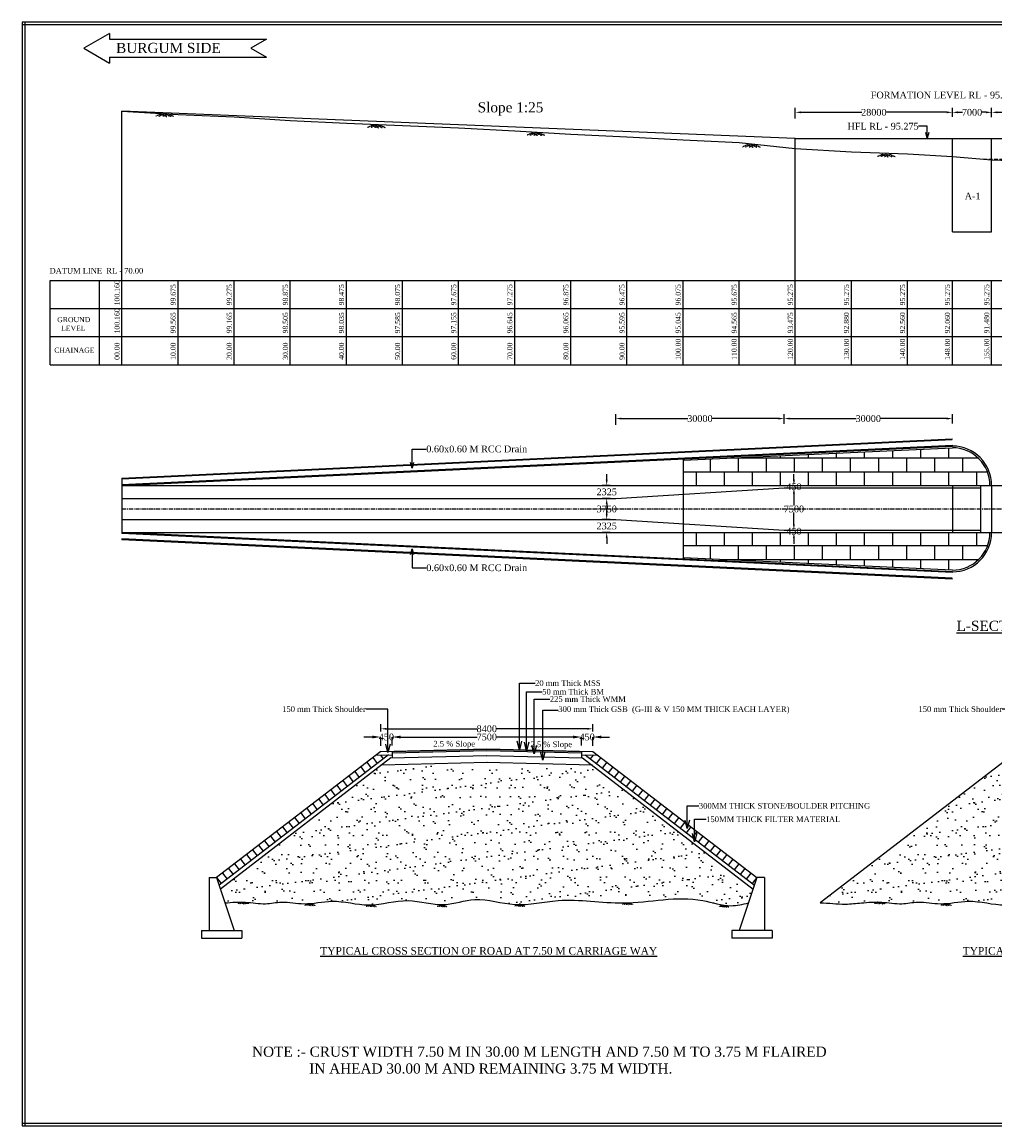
# Model space of a CAD drawing. Header units: millimetres. Extents: x -19456184 to 5145118, y -104267 to 1107957.
# Tile 1 of 3: x 4809829 to 4983220, y 911282 to 1107957. Entities that reach past the tile are written whole.
import ezdxf

# ---------------------------------------------------------------- set-up
doc = ezdxf.new("R2010")
doc.units = ezdxf.units.MM
doc.header["$MEASUREMENT"] = 0
for name, pattern in [('CENTERX2', [4, 2.5, -0.5, 0.5, -0.5]), ('DASHED2', [9.525, 6.35, -3.175]), ('HIDDEN', [0.375, 0.25, -0.125])]:
    doc.linetypes.add(name, pattern=pattern)
doc.styles.get("Standard").update_dxf_attribs({"font": 'times.ttf'})
doc.styles.add('style1', font='txt.shx', dxfattribs={"height": 1})
doc.dimstyles.get("Standard").update_dxf_attribs({"dimtxt": 400, "dimasz": 215, "dimexe": 0.18, "dimexo": 0.0625, "dimgap": 0.09, "dimtad": 0, "dimtih": 1, "dimtoh": 1, "dimdec": 0, "dimzin": 4, "dimdsep": 46, "dimtxsty": 'Standard', "dimblk": 'OPEN90', "dimcen": 0, "dimadec": 0, "dimazin": 1, "dimtfac": 1, "dimtdec": 0, "dimtix": 1, "dimtofl": 0, "dimtmove": 0, "dimatfit": 3, "dimldrblk": 'OPEN30', "dimfxl": 0, "dimtolj": 1, "dimtzin": 0, "dimarcsym": 0})

# ---------------------------------------------------------------- blocks, each defined once
blk = doc.blocks.new('*D38')
at = {"color": 0, "linetype": 'Continuous', "lineweight": -2, "ltscale": 10000, "transparency": 16777216}
for p, q in [((4975636, 1091078), (4975636, 1092678)), ((4976636, 1091878), (4977428, 1091878)), ((4981636, 1091878), (4980843, 1091878)), ((4982636, 1091078), (4982636, 1092678))]:
    blk.add_line(p, q, dxfattribs=at)
at = {"color": 0, "linetype": 'Continuous', "ltscale": 10000, "transparency": 16777216}
for points in [[(4976636, 1092044), (4976636, 1091711), (4975636, 1091878)], [(4981636, 1092044), (4981636, 1091711), (4982636, 1091878)]]:
    blk.add_solid(points, dxfattribs=at)
at = {"layer": 'Defpoints', "color": 0, "linetype": 'Continuous', "ltscale": 10000, "transparency": 16777216}
for p in [(4982636, 1091878), (4975636, 1090078), (4982636, 1090078)]:
    blk.add_point(p, dxfattribs=at)
at = {"color": 0, "linetype": 'Continuous', "ltscale": 10000, "transparency": 16777216, "insert": (4979136, 1091878), "char_height": 500, "attachment_point": 5}
blk.add_mtext('\\A1;{\\H2.4x;7000}', dxfattribs=at)
blk = doc.blocks.new('*D39')
at = {"color": 0, "linetype": 'Continuous', "lineweight": -2, "ltscale": 10000, "transparency": 16777216}
for p, q in [((4947636, 1090752), (4947636, 1092678)), ((4948636, 1091878), (4959471, 1091878)), ((4974636, 1091878), (4963800, 1091878)), ((4975636, 1091078), (4975636, 1092678))]:
    blk.add_line(p, q, dxfattribs=at)
at = {"color": 0, "linetype": 'Continuous', "ltscale": 10000, "transparency": 16777216}
for points in [[(4948636, 1092044), (4948636, 1091711), (4947636, 1091878)], [(4974636, 1092044), (4974636, 1091711), (4975636, 1091878)]]:
    blk.add_solid(points, dxfattribs=at)
at = {"layer": 'Defpoints', "color": 0, "linetype": 'Continuous', "ltscale": 10000, "transparency": 16777216}
for p in [(4947636, 1091878), (4947636, 1089752), (4975636, 1090078)]:
    blk.add_point(p, dxfattribs=at)
at = {"color": 0, "linetype": 'Continuous', "ltscale": 10000, "transparency": 16777216, "insert": (4961636, 1091878), "char_height": 500, "attachment_point": 5}
blk.add_mtext('\\A1;{\\H2.4x;28000}', dxfattribs=at)
blk = doc.blocks.new('*D40')
at = {"color": 0, "linetype": 'Continuous', "lineweight": -2, "ltscale": 10000, "transparency": 16777216}
for p, q in [((4982636, 1091022), (4982636, 1092678)), ((4983636, 1091878), (4984633, 1091878)), ((5000293, 1091878), (4999295, 1091878)), ((5001293, 1091022), (5001293, 1092678))]:
    blk.add_line(p, q, dxfattribs=at)
at = {"color": 0, "linetype": 'Continuous', "ltscale": 10000, "transparency": 16777216}
for points in [[(4983636, 1092044), (4983636, 1091711), (4982636, 1091878)], [(5000293, 1092044), (5000293, 1091711), (5001293, 1091878)]]:
    blk.add_solid(points, dxfattribs=at)
at = {"layer": 'Defpoints', "color": 0, "linetype": 'Continuous', "ltscale": 10000, "transparency": 16777216}
for p in [(4982636, 1091878), (4982636, 1090022), (5001293, 1090022)]:
    blk.add_point(p, dxfattribs=at)
at = {"color": 0, "linetype": 'Continuous', "ltscale": 10000, "transparency": 16777216, "insert": (4991964, 1091878), "char_height": 500, "attachment_point": 5}
blk.add_mtext('\\A1;{\\H2.4x;BRIDGE PORTION}', dxfattribs=at)
blk = doc.blocks.new('*D43')
at = {"color": 0, "linetype": 'Continuous', "lineweight": -2, "ltscale": 10000, "transparency": 16777216}
for p, q in [((4945636, 1036424), (4945636, 1038112)), ((4946636, 1037312), (4958488, 1037312)), ((4974636, 1037312), (4962783, 1037312)), ((4975636, 1036455), (4975636, 1038112))]:
    blk.add_line(p, q, dxfattribs=at)
at = {"color": 0, "linetype": 'Continuous', "ltscale": 10000, "transparency": 16777216}
for points in [[(4946636, 1037478), (4946636, 1037145), (4945636, 1037312)], [(4974636, 1037478), (4974636, 1037145), (4975636, 1037312)]]:
    blk.add_solid(points, dxfattribs=at)
at = {"layer": 'Defpoints', "color": 0, "linetype": 'Continuous', "ltscale": 10000, "transparency": 16777216}
for p in [(4975636, 1037312), (4945636, 1035424), (4975636, 1035455)]:
    blk.add_point(p, dxfattribs=at)
at = {"color": 0, "linetype": 'Continuous', "ltscale": 10000, "transparency": 16777216, "insert": (4960636, 1037312), "char_height": 500, "attachment_point": 5}
blk.add_mtext('\\A1;{\\H2.4x;30000}', dxfattribs=at)
blk = doc.blocks.new('*D44')
at = {"color": 0, "linetype": 'Continuous', "lineweight": -2, "ltscale": 10000, "transparency": 16777216}
for p, q in [((4915636, 1036205), (4915636, 1038112)), ((4916636, 1037312), (4928488, 1037312)), ((4944636, 1037312), (4932783, 1037312)), ((4945636, 1036369), (4945636, 1038112))]:
    blk.add_line(p, q, dxfattribs=at)
at = {"color": 0, "linetype": 'Continuous', "ltscale": 10000, "transparency": 16777216}
for points in [[(4916636, 1037478), (4916636, 1037145), (4915636, 1037312)], [(4944636, 1037478), (4944636, 1037145), (4945636, 1037312)]]:
    blk.add_solid(points, dxfattribs=at)
at = {"layer": 'Defpoints', "color": 0, "linetype": 'Continuous', "ltscale": 10000, "transparency": 16777216}
for p in [(4915636, 1037312), (4915636, 1035205), (4945636, 1035369)]:
    blk.add_point(p, dxfattribs=at)
at = {"color": 0, "linetype": 'Continuous', "ltscale": 10000, "transparency": 16777216, "insert": (4930636, 1037312), "char_height": 500, "attachment_point": 5}
blk.add_mtext('\\A1;{\\H2.4x;30000}', dxfattribs=at)
blk = doc.blocks.new('*D48')
at = {"color": 0, "linetype": 'Continuous', "lineweight": -2, "ltscale": 10000, "transparency": 16777216}
for p, q in [((4946636, 1024957), (4948193, 1024957)), ((4947393, 1023957), (4947393, 1021820)), ((4947393, 1018457), (4947393, 1020595)), ((4946636, 1017457), (4948193, 1017457))]:
    blk.add_line(p, q, dxfattribs=at)
at = {"color": 0, "linetype": 'Continuous', "ltscale": 10000, "transparency": 16777216}
for points in [[(4947226, 1023957), (4947559, 1023957), (4947393, 1024957)], [(4947226, 1018457), (4947559, 1018457), (4947393, 1017457)]]:
    blk.add_solid(points, dxfattribs=at)
at = {"layer": 'Defpoints', "color": 0, "linetype": 'Continuous', "ltscale": 10000, "transparency": 16777216}
for p in [(4945636, 1024957), (4945636, 1017457), (4947393, 1017457)]:
    blk.add_point(p, dxfattribs=at)
at = {"color": 0, "linetype": 'Continuous', "ltscale": 10000, "transparency": 16777216, "insert": (4947393, 1021207), "char_height": 500, "attachment_point": 5}
blk.add_mtext('\\A1;{\\H2.4x;7500}', dxfattribs=at)
blk = doc.blocks.new('*D49')
at = {"color": 0, "linetype": 'Continuous', "lineweight": -2, "transparency": 16777216}
for p, q in [((4875778, 979067), (4875778, 980575)), ((4877278, 980575), (4890945, 980575)), ((4908028, 980575), (4894360, 980575)), ((4909528, 979067), (4909528, 980575))]:
    blk.add_line(p, q, dxfattribs=at)
at = {"color": 0, "linetype": 'Continuous', "transparency": 16777216}
for points in [[(4877278, 980825), (4877278, 980325), (4875778, 980575)], [(4908028, 980825), (4908028, 980325), (4909528, 980575)]]:
    blk.add_solid(points, dxfattribs=at)
at = {"layer": 'Defpoints', "color": 0, "linetype": 'Continuous', "transparency": 16777216}
for p in [(4909528, 980575), (4875778, 979067), (4909528, 979067)]:
    blk.add_point(p, dxfattribs=at)
at = {"color": 0, "linetype": 'Continuous', "transparency": 16777216, "insert": (4892653, 980575), "char_height": 500, "attachment_point": 5}
blk.add_mtext('\\A1;{\\H2.4x;7500}', dxfattribs=at)
blk = doc.blocks.new('*D50')
at = {"color": 0, "linetype": 'Continuous', "lineweight": -2, "transparency": 16777216}
for p, q in [((4872253, 980575), (4870753, 980575)), ((4873753, 979017), (4873753, 980575)), ((4875778, 979067), (4875778, 980575)), ((4877278, 980575), (4878778, 980575))]:
    blk.add_line(p, q, dxfattribs=at)
at = {"color": 0, "linetype": 'Continuous', "transparency": 16777216}
for points in [[(4872253, 980825), (4872253, 980325), (4873753, 980575)], [(4877278, 980825), (4877278, 980325), (4875778, 980575)]]:
    blk.add_solid(points, dxfattribs=at)
at = {"layer": 'Defpoints', "color": 0, "linetype": 'Continuous', "transparency": 16777216}
for p in [(4875778, 980575), (4873753, 979017), (4875778, 979067)]:
    blk.add_point(p, dxfattribs=at)
at = {"color": 0, "linetype": 'Continuous', "transparency": 16777216, "insert": (4874765, 980575), "char_height": 500, "attachment_point": 5}
blk.add_mtext('\\A1;{\\H2.4x;450}', dxfattribs=at)
blk = doc.blocks.new('*D51')
at = {"color": 0, "linetype": 'Continuous', "lineweight": -2, "transparency": 16777216}
for p, q in [((4908028, 980575), (4906528, 980575)), ((4909528, 979067), (4909528, 980575)), ((4911553, 979017), (4911553, 980575)), ((4913053, 980575), (4914553, 980575))]:
    blk.add_line(p, q, dxfattribs=at)
at = {"color": 0, "linetype": 'Continuous', "transparency": 16777216}
for points in [[(4908028, 980825), (4908028, 980325), (4909528, 980575)], [(4913053, 980825), (4913053, 980325), (4911553, 980575)]]:
    blk.add_solid(points, dxfattribs=at)
at = {"layer": 'Defpoints', "color": 0, "linetype": 'Continuous', "transparency": 16777216}
for p in [(4911553, 980575), (4909528, 979067), (4911553, 979017)]:
    blk.add_point(p, dxfattribs=at)
at = {"color": 0, "linetype": 'Continuous', "transparency": 16777216, "insert": (4910540, 980575), "char_height": 500, "attachment_point": 5}
blk.add_mtext('\\A1;{\\H2.4x;450}', dxfattribs=at)
blk = doc.blocks.new('*D52')
at = {"color": 0, "linetype": 'Continuous', "lineweight": -2, "ltscale": 10000, "transparency": 16777216}
for p, q in [((4873753, 981575), (4873753, 982838)), ((4874753, 982038), (4890966, 982038)), ((4910553, 982038), (4894339, 982038)), ((4911553, 981575), (4911553, 982838))]:
    blk.add_line(p, q, dxfattribs=at)
at = {"color": 0, "linetype": 'Continuous', "ltscale": 10000, "transparency": 16777216}
for points in [[(4874753, 982205), (4874753, 981871), (4873753, 982038)], [(4910553, 982205), (4910553, 981871), (4911553, 982038)]]:
    blk.add_solid(points, dxfattribs=at)
at = {"layer": 'Defpoints', "color": 0, "linetype": 'Continuous', "ltscale": 10000, "transparency": 16777216}
for p in [(4911553, 982038), (4873753, 980575), (4911553, 980575)]:
    blk.add_point(p, dxfattribs=at)
at = {"color": 0, "linetype": 'Continuous', "ltscale": 10000, "transparency": 16777216, "insert": (4892653, 982038), "char_height": 500, "attachment_point": 5}
blk.add_mtext('\\A1;{\\H2.4x;8400}', dxfattribs=at)
blk = doc.blocks.new('*D57')
at = {"color": 0, "linetype": 'Continuous', "lineweight": -2, "ltscale": 10000, "transparency": 16777216}
for p, q in [((4947393, 1026407), (4947393, 1027407)), ((4946636, 1025407), (4948193, 1025407)), ((4946636, 1024957), (4948193, 1024957)), ((4947393, 1023957), (4947393, 1022957))]:
    blk.add_line(p, q, dxfattribs=at)
at = {"color": 0, "linetype": 'Continuous', "ltscale": 10000, "transparency": 16777216}
for points in [[(4947226, 1026407), (4947559, 1026407), (4947393, 1025407)], [(4947226, 1023957), (4947559, 1023957), (4947393, 1024957)]]:
    blk.add_solid(points, dxfattribs=at)
at = {"layer": 'Defpoints', "color": 0, "linetype": 'Continuous', "ltscale": 10000, "transparency": 16777216}
for p in [(4945636, 1025407), (4945636, 1024957), (4947393, 1024957)]:
    blk.add_point(p, dxfattribs=at)
at = {"color": 0, "linetype": 'Continuous', "ltscale": 10000, "transparency": 16777216, "insert": (4947393, 1025182), "char_height": 500, "attachment_point": 5}
blk.add_mtext('\\A1;{\\H2.4x;450}', dxfattribs=at)
blk = doc.blocks.new('*D58')
at = {"color": 0, "linetype": 'Continuous', "lineweight": -2, "ltscale": 10000, "transparency": 16777216}
for p, q in [((4947393, 1018457), (4947393, 1019457)), ((4946636, 1017457), (4948193, 1017457)), ((4946636, 1017007), (4948193, 1017007)), ((4947393, 1016007), (4947393, 1015007))]:
    blk.add_line(p, q, dxfattribs=at)
at = {"color": 0, "linetype": 'Continuous', "ltscale": 10000, "transparency": 16777216}
for points in [[(4947226, 1018457), (4947559, 1018457), (4947393, 1017457)], [(4947226, 1016007), (4947559, 1016007), (4947393, 1017007)]]:
    blk.add_solid(points, dxfattribs=at)
at = {"layer": 'Defpoints', "color": 0, "linetype": 'Continuous', "ltscale": 10000, "transparency": 16777216}
for p in [(4945636, 1017457), (4945636, 1017007), (4947393, 1017007)]:
    blk.add_point(p, dxfattribs=at)
at = {"color": 0, "linetype": 'Continuous', "ltscale": 10000, "transparency": 16777216, "insert": (4947393, 1017232), "char_height": 500, "attachment_point": 5}
blk.add_mtext('\\A1;{\\H2.4x;450}', dxfattribs=at)
blk = doc.blocks.new('*D108')
at = {"color": 0, "linetype": 'Continuous', "lineweight": -2, "ltscale": 10000, "transparency": 16777216}
for p, q in [((4914027, 1026407), (4914027, 1027407)), ((4914636, 1025407), (4913227, 1025407)), ((4914636, 1023082), (4913227, 1023082)), ((4914027, 1022082), (4914027, 1021082))]:
    blk.add_line(p, q, dxfattribs=at)
at = {"color": 0, "linetype": 'Continuous', "ltscale": 10000, "transparency": 16777216}
for points in [[(4913860, 1026407), (4914194, 1026407), (4914027, 1025407)], [(4913860, 1022082), (4914194, 1022082), (4914027, 1023082)]]:
    blk.add_solid(points, dxfattribs=at)
at = {"layer": 'Defpoints', "color": 0, "linetype": 'Continuous', "ltscale": 10000, "transparency": 16777216}
for p in [(4915636, 1025407), (4914027, 1023082), (4915636, 1023082)]:
    blk.add_point(p, dxfattribs=at)
at = {"color": 0, "linetype": 'Continuous', "ltscale": 10000, "transparency": 16777216, "insert": (4914027, 1024245), "char_height": 500, "attachment_point": 5}
blk.add_mtext('\\A1;{\\H2.4x;2325}', dxfattribs=at)
blk = doc.blocks.new('*D109')
at = {"color": 0, "linetype": 'Continuous', "lineweight": -2, "ltscale": 10000, "transparency": 16777216}
for p, q in [((4914636, 1023082), (4913227, 1023082)), ((4914027, 1022082), (4914027, 1021820)), ((4914636, 1019332), (4913227, 1019332)), ((4914027, 1020332), (4914027, 1020595))]:
    blk.add_line(p, q, dxfattribs=at)
at = {"color": 0, "linetype": 'Continuous', "ltscale": 10000, "transparency": 16777216}
for points in [[(4913860, 1022082), (4914194, 1022082), (4914027, 1023082)], [(4913860, 1020332), (4914194, 1020332), (4914027, 1019332)]]:
    blk.add_solid(points, dxfattribs=at)
at = {"layer": 'Defpoints', "color": 0, "linetype": 'Continuous', "ltscale": 10000, "transparency": 16777216}
for p in [(4915636, 1023082), (4914027, 1019332), (4915636, 1019332)]:
    blk.add_point(p, dxfattribs=at)
at = {"color": 0, "linetype": 'Continuous', "ltscale": 10000, "transparency": 16777216, "insert": (4914027, 1021207), "char_height": 500, "attachment_point": 5}
blk.add_mtext('\\A1;{\\H2.4x;3750}', dxfattribs=at)
blk = doc.blocks.new('*D110')
at = {"color": 0, "linetype": 'Continuous', "lineweight": -2, "ltscale": 10000, "transparency": 16777216}
for p, q in [((4914027, 1020332), (4914027, 1021332)), ((4914636, 1019332), (4913227, 1019332)), ((4914636, 1017007), (4913227, 1017007)), ((4914027, 1016007), (4914027, 1015007))]:
    blk.add_line(p, q, dxfattribs=at)
at = {"color": 0, "linetype": 'Continuous', "ltscale": 10000, "transparency": 16777216}
for points in [[(4913860, 1020332), (4914194, 1020332), (4914027, 1019332)], [(4913860, 1016007), (4914194, 1016007), (4914027, 1017007)]]:
    blk.add_solid(points, dxfattribs=at)
at = {"layer": 'Defpoints', "color": 0, "linetype": 'Continuous', "ltscale": 10000, "transparency": 16777216}
for p in [(4915636, 1019332), (4914027, 1017007), (4915636, 1017007)]:
    blk.add_point(p, dxfattribs=at)
at = {"color": 0, "linetype": 'Continuous', "ltscale": 10000, "transparency": 16777216, "insert": (4914027, 1018170), "char_height": 500, "attachment_point": 5}
blk.add_mtext('\\A1;{\\H2.4x;2325}', dxfattribs=at)

msp = doc.modelspace()

# ---------------------------------------------------------------- hatches: boundary and pattern name
at = {"linetype": 'Continuous', "ltscale": 10000}
h = msp.add_hatch(dxfattribs=at)
h.set_pattern_fill('BRICK', color=0, scale=10000)
h.set_pattern_definition([(0, (0, 300), (0, 2500), []), (90, (0, 300), (-5000, 3e-13), [2500, -2500]), (90, (2500, 300), (-5000, 3e-13), [-2500, 2500])])
edge = h.paths.add_edge_path()
edge.add_line((4975649.4, 1032107.7), (4927635.7, 1029914.6))
edge.add_line((4927635.7, 1029914.6), (4927635.7, 1025407.4))
edge.add_line((4927635.7, 1025407.4), (4982335.7, 1025407.4))
edge.add_arc((4975660.3, 1025432.3), 6675.4, 359.785913, 450.094238)
h = msp.add_hatch(dxfattribs=at)
h.set_pattern_fill('BRICK', color=0, scale=10000)
h.set_pattern_definition([(0, (0, -300), (0, 2500), []), (90, (0, -300), (-5000, 3e-13), [2500, -2500]), (90, (2500, -300), (-5000, 3e-13), [-2500, 2500])])
edge = h.paths.add_edge_path()
edge.add_arc((4975635.7, 1017007.4), 6700, 270.030447, 360)
edge.add_line((4982335.7, 1017007.4), (4927635.7, 1017007.4))
edge.add_line((4927635.7, 1017007.4), (4927635.7, 1012500.1))
edge.add_line((4927635.7, 1012500.1), (4975635.7, 1010307.7))
edge.add_arc((4976175.3, 1016448.7), 6164.7, 264.977979, 265.011196)
at = {"linetype": 'Continuous'}
h = msp.add_hatch(dxfattribs=at)
h.set_pattern_fill('AR-SAND', color=0, scale=1687.5)
h.set_pattern_definition([(37.5, (1186423.6, 842649.4), (-106.3013, 3251.5151), [0, -2565, 0, -2868.75, 0, -2742.1875]), (7.5, (1186423.6, 842649.4), (2986.498, 4762.3715), [0, -1383.75, 0, -2311.875, 0, -885.9375]), (327.5, (1184348, 842649.4), (5255.1144, 9.5497), [0, -843.75, 0, -3037.5, 0, -3965.625]), (317.5, (1184348, 842649.4), (5072.8386, 1481.0775), [0, -421.875, 0, -1991.25, 0, -2278.125])])
edge = h.paths.add_edge_path()
edge.add_spline(control_points=[(4846002.6, 951021.1), (4847213.2, 951122.7), (4849629.8, 951325.4), (4852982.8, 950630.1), (4856460.9, 951451.8), (4860403.9, 950492.1), (4865595.2, 951884.5), (4871775.6, 949917.3), (4878448.2, 952201.2), (4884768.9, 950001.1), (4891055.8, 952413.1), (4897825.5, 949953.2), (4906649.1, 952256.8), (4917806.5, 950041), (4928209.9, 952790.6), (4935536.4, 950132.7), (4938268.4, 950777.2), (4939302.6, 951021.1)], knot_values=[0, 0, 0, 0, 3632.61249661, 7251.99583555, 10082.69115307, 14140.52517411, 19090.76568569, 25733.83776049, 32762.46346276, 39254.23712413, 44739.03352901, 51944.43682739, 59675.03302413, 71327.02979177, 85470.92350386, 90624.33607967, 93763.32939907, 93763.32939907, 93763.32939907, 93763.32939907], degree=3, periodic=0)
edge.add_line((4939302.6, 951021.1), (4940124.8, 953487.7))
edge.add_line((4940124.8, 953487.7), (4911960.5, 975152.5))
edge.add_line((4911960.5, 975152.5), (4892652.6, 975635.2))
edge.add_line((4892652.6, 975635.2), (4873344.7, 975152.5))
edge.add_line((4873344.7, 975152.5), (4845180.4, 953487.7))
edge.add_line((4845180.4, 953487.7), (4846002.6, 951021.1))
h = msp.add_hatch(dxfattribs=at)
h.set_pattern_fill('AR-SAND', color=0, scale=1687.5)
h.set_pattern_definition([(37.5, (1299834.5, 842649.4), (-106.3013, 3251.5151), [0, -2565, 0, -2868.75, 0, -2742.1875]), (7.5, (1299834.5, 842649.4), (2986.498, 4762.3715), [0, -1383.75, 0, -2311.875, 0, -885.9375]), (327.5, (1297758.8, 842649.4), (5255.1144, 9.5497), [0, -843.75, 0, -3037.5, 0, -3965.625]), (317.5, (1297759, 842649.4), (5072.8386, 1481.0775), [0, -421.875, 0, -1991.25, 0, -2278.125])])
edge = h.paths.add_edge_path()
edge.add_spline(control_points=[(4959413.5, 951021.1), (4960624.1, 951122.7), (4963040.7, 951325.4), (4966393.7, 950630.1), (4969871.8, 951451.8), (4973814.8, 950492.1), (4979006.1, 951884.5), (4985186.5, 949917.3), (4991859.1, 952201.2), (4998179.8, 950001.1), (5004466.7, 952413.1), (5011236.4, 949953.2), (5020060, 952256.8), (5031217.4, 950041), (5041620.8, 952790.6), (5048947.3, 950132.7), (5051679.3, 950777.2), (5052713.5, 951021.1)], knot_values=[0, 0, 0, 0, 3632.61249661, 7251.99583555, 10082.69115307, 14140.52517411, 19090.76568569, 25733.83776049, 32762.46346276, 39254.23712413, 44739.03352901, 51944.43682739, 59675.03302413, 71327.02979177, 85470.92350386, 90624.33607967, 93763.32939907, 93763.32939907, 93763.32939907, 93763.32939907], degree=3, periodic=0)
edge.add_line((5052713.5, 951021.1), (5058338.5, 952348.1))
edge.add_line((5058338.5, 952348.1), (5026989.7, 976462.5))
edge.add_line((5026989.7, 976462.5), (5006025.8, 976986.6))
edge.add_line((5006025.8, 976986.6), (4985137.3, 976462.5))
edge.add_line((4985137.3, 976462.5), (4952095.2, 951045.5))
edge.add_line((4952095.2, 951045.5), (4959413.5, 951021.1))

# ---------------------------------------------------------------- linework, layer by layer
at = {"color": 0, "linetype": 'Continuous'}
for p, q in [((4809828.7, 1107957.3), (4809828.7, 911281.6)), ((5145117.9, 1107957.3), (4809828.7, 1107957.3)), ((5145117.9, 1107457.3), (4809828.7, 1107457.3)), ((4810328.7, 1107957.3), (4810328.7, 911281.6)), ((4873752.6, 978021.1), (4844502.6, 955521.1)), ((4873752.6, 978021.1), (4892652.6, 978493.6)), ((4875777.6, 977987.7), (4892654.7, 978409.7)), ((4875777.6, 977777.7), (4892660, 978199.7)), ((4875777.6, 978071.8), (4875777.6, 976877.4)), ((4892645.3, 978199.7), (4909527.6, 977777.7)), ((4892650.5, 978409.7), (4909527.6, 977987.7)), ((4892652.6, 978493.6), (4911552.6, 978021.1)), ((4909527.6, 978071.8), (4909527.6, 976877.4)), ((4911552.6, 978021.1), (4940802.6, 955521.1)), ((4987163.5, 978021.1), (4952095.2, 951045.5)), ((4875133.9, 977380.5), (4844954.5, 954165.5)), ((4875580.6, 976872.5), (4845180.4, 953487.7)), ((4871253.7, 976098.9), (4872074.5, 975027.1)), ((4872323.8, 976922), (4873144.6, 975850.2)), ((4872845.4, 977323.2), (4875777.6, 977396.5)), ((4873700.6, 977344.6), (4874214.6, 976673.3)), ((4873967.7, 975631.8), (4892712.5, 976100.4)), ((4875580.6, 976872.5), (4892682.5, 977300)), ((4892592.8, 976100.4), (4911492.8, 975627.9)), ((4892622.8, 977300), (4909724.7, 976872.5)), ((4909527.6, 977396.5), (4912459.9, 977323.2)), ((4909724.7, 976872.5), (4940124.8, 953487.7)), ((4910171.3, 977380.5), (4940350.8, 954165.5)), ((4911604.7, 977344.6), (4911090.6, 976673.3)), ((4912981.5, 976922), (4912160.7, 975850.2)), ((4914051.5, 976098.9), (4913230.7, 975027.1)), ((4868043.6, 973629.6), (4868864.4, 972557.8)), ((4869113.7, 974452.7), (4869934.5, 973380.9)), ((4870183.7, 975275.8), (4871004.5, 974204)), ((4915121.5, 975275.8), (4914300.8, 974204)), ((4916191.6, 974452.7), (4915370.8, 973380.9)), ((4917261.6, 973629.6), (4916440.8, 972557.8)), ((4865903.5, 971983.4), (4866724.3, 970911.5)), ((4866973.6, 972806.5), (4867794.4, 971734.6)), ((4918331.7, 972806.5), (4917510.9, 971734.6)), ((4919401.7, 971983.4), (4918580.9, 970911.5)), ((4863763.4, 970337.1), (4864584.2, 969265.3)), ((4864833.5, 971160.2), (4865654.3, 970088.4)), ((4920471.8, 971160.2), (4919651, 970088.4)), ((4921541.8, 970337.1), (4920721, 969265.3)), ((4860553.3, 967867.8), (4861374.1, 966796)), ((4861623.3, 968690.9), (4862444.1, 967619.1)), ((4862693.4, 969514), (4863514.2, 968442.2)), ((4922611.9, 969514), (4921791.1, 968442.2)), ((4923681.9, 968690.9), (4922861.1, 967619.1)), ((4924752, 967867.8), (4923931.2, 966796)), ((4858413.2, 966221.6), (4859234, 965149.8)), ((4859483.3, 967044.7), (4860304, 965972.9)), ((4925822, 967044.7), (4925001.2, 965972.9)), ((4926892, 966221.6), (4926071.2, 965149.8)), ((4855203.1, 963752.2), (4856023.9, 962680.4)), ((4856273.1, 964575.4), (4857093.9, 963503.5)), ((4857343.2, 965398.5), (4858164, 964326.6)), ((4927962.1, 965398.5), (4927141.3, 964326.6)), ((4929032.1, 964575.4), (4928211.3, 963503.5)), ((4930102.2, 963752.2), (4929281.4, 962680.4)), ((4853063, 962106), (4853883.8, 961034.2)), ((4854133, 962929.1), (4854953.8, 961857.3)), ((4931172.2, 962929.1), (4930351.4, 961857.3)), ((4932242.3, 962106), (4931421.5, 961034.2)), ((4850922.9, 960459.8), (4851743.7, 959388)), ((4851992.9, 961282.9), (4852813.7, 960211.1)), ((4933312.3, 961282.9), (4932491.5, 960211.1)), ((4934382.4, 960459.8), (4933561.6, 959388)), ((4847712.8, 957990.5), (4848533.6, 956918.6)), ((4848782.8, 958813.6), (4849603.6, 957741.8)), ((4849852.8, 959636.7), (4850673.6, 958564.9)), ((4935452.4, 959636.7), (4934631.6, 958564.9)), ((4936522.4, 958813.6), (4935701.6, 957741.8)), ((4937592.5, 957990.5), (4936771.7, 956918.6)), ((4845572.7, 956344.2), (4846393.5, 955272.4)), ((4846642.7, 957167.4), (4847463.5, 956095.5)), ((4938662.5, 957167.4), (4937841.7, 956095.5)), ((4939732.6, 956344.2), (4938911.8, 955272.4)), ((4843152.6, 955521.1), (4844502.6, 955521.1)), ((4843152.6, 955521.1), (4843152.6, 946071.1)), ((4844502.6, 955521.1), (4847652.6, 946071.1)), ((4844502.6, 955521.1), (4845323.4, 954449.3)), ((4940802.6, 955521.1), (4937652.6, 946071.1)), ((4940802.6, 955521.1), (4939981.8, 954449.3)), ((4942152.6, 955521.1), (4940802.6, 955521.1)), ((4942152.6, 955521.1), (4942152.6, 946071.1)), ((4841802.6, 946071.1), (4849002.6, 946071.1)), ((4841802.6, 946071.1), (4841802.6, 944721.1)), ((4849002.6, 946071.1), (4849002.6, 944721.1)), ((4943502.6, 946071.1), (4936302.6, 946071.1)), ((4936302.6, 946071.1), (4936302.6, 944721.1)), ((4943502.6, 946071.1), (4943502.6, 944721.1)), ((4841802.6, 944721.1), (4849002.6, 944721.1)), ((4943502.6, 944721.1), (4936302.6, 944721.1)), ((4809828.7, 911781.6), (5145117.9, 911781.6)), ((4809828.7, 911281.6), (5145117.9, 911281.6))]:
    msp.add_line(p, q, dxfattribs=at)
at = {"color": 0, "linetype": 'Continuous', "ltscale": 10000}
for p, q in [((4825394.5, 1105942.3), (4820816, 1103298.9)), ((4825394.5, 1105942.3), (4825394.5, 1104918.9)), ((4825394.5, 1104918.9), (4853380, 1104918.9)), ((4853380, 1104918.9), (4850574, 1103298.9)), ((4820816, 1103298.9), (4825394.5, 1100655.5)), ((4825394.5, 1101678.9), (4853380, 1101678.9)), ((4825394.5, 1101678.9), (4825394.5, 1100655.5)), ((4850574, 1103298.9), (4853380, 1101678.9)), ((4827635.7, 1061936.7), (4827635.7, 1092096.7)), ((4947635.7, 1087211.7), (4827635.7, 1092096.7)), ((4947635.7, 1061936.7), (4947635.7, 1087211.7)), ((4975635.7, 1070608.3), (4975635.7, 1087211.7)), ((4982635.7, 1070608.3), (4982635.7, 1087211.7)), ((4975635.7, 1070608.3), (4982635.7, 1070608.3)), ((4827635.7, 1026708.8), (4975574.3, 1033705.9)), ((4827635.7, 1026558.6), (4975581.4, 1033556.1)), ((4827635.7, 1025557.5), (4975628.6, 1032557.2)), ((4827635.7, 1025407.4), (4975635.7, 1032407.4)), ((4927635.7, 1029914.6), (4975649.4, 1032107.7)), ((4927635.7, 1030137.1), (4927635.7, 1012277.6)), ((4827635.7, 1026708.8), (4827635.7, 1016857.2)), ((4827635.7, 1025407.4), (4990715.1, 1025407.4)), ((4915635.7, 1023082.4), (4945635.7, 1024957.4)), ((4945635.7, 1024957.4), (4980635.7, 1024957.4)), ((4975635.7, 1025407.4), (4975635.7, 1017007.4)), ((4980635.7, 1025407.4), (4980635.7, 1017007.4)), ((4982635.7, 1025407.4), (4982635.7, 1017007.4)), ((4827635.7, 1023082.4), (4915635.7, 1023082.4)), ((4827635.7, 1019332.4), (4915635.7, 1019332.4)), ((4915635.7, 1019332.4), (4945635.7, 1017457.4)), ((4827635.7, 1017007.4), (4988638.7, 1017007.4)), ((4975635.7, 1010007.4), (4827635.7, 1017007.4)), ((4975628.6, 1009857.5), (4827635.7, 1016857.2)), ((4945635.7, 1017457.4), (4980635.7, 1017457.4)), ((4975581.4, 1008858.6), (4827635.7, 1015856.1)), ((4827635.7, 1015856.1), (4827635.7, 1015705.9)), ((4975574.3, 1008708.8), (4827635.7, 1015705.9)), ((4975649.4, 1010307), (4927635.7, 1012500.1))]:
    msp.add_line(p, q, dxfattribs=at)
at = {"color": 0, "linetype": 'HIDDEN'}
for p, q in [((4834703.1, 1091623.1), (4833676.7, 1091169.9)), ((4835259.3, 1091604.2), (4834232.9, 1091151)), ((4834591, 1091581.5), (4835617.4, 1091128.3)), ((4835927.5, 1091581.5), (4834901.2, 1091128.3)), ((4835259.3, 1091604.2), (4836285.6, 1091151)), ((4835815.5, 1091623.1), (4836841.8, 1091169.9)), ((4872444.9, 1089619.3), (4871418.5, 1089166.1)), ((4873001.1, 1089600.4), (4871974.7, 1089147.2)), ((4873001.1, 1089600.4), (4874027.5, 1089147.2)), ((4873557.3, 1089619.3), (4874583.7, 1089166.1)), ((4872332.8, 1089577.6), (4873359.2, 1089124.5)), ((4873669.4, 1089577.6), (4872643, 1089124.5)), ((4900852.8, 1088247.1), (4899826.4, 1087794)), ((4901409, 1088228.2), (4900382.6, 1087775.1)), ((4900740.7, 1088205.5), (4901767.1, 1087752.3)), ((4902077.3, 1088205.5), (4901050.9, 1087752.3)), ((4901409, 1088228.2), (4902435.4, 1087775.1)), ((4901965.2, 1088247.1), (4902991.6, 1087794)), ((4939225.9, 1086145.3), (4938199.5, 1085692.1)), ((4939782.1, 1086126.4), (4938755.7, 1085673.2)), ((4939113.8, 1086103.6), (4940140.2, 1085650.5)), ((4940450.3, 1086103.6), (4939424, 1085650.5)), ((4939782.1, 1086126.4), (4940808.4, 1085673.2)), ((4940338.3, 1086145.3), (4941364.6, 1085692.1)), ((4963325.5, 1084431.6), (4962299.2, 1083978.5)), ((4963881.7, 1084412.7), (4962855.4, 1083959.5)), ((4963213.5, 1084390), (4964239.8, 1083936.8)), ((4964550, 1084390), (4963523.6, 1083936.8)), ((4963881.7, 1084412.7), (4964908.1, 1083959.5)), ((4964437.9, 1084431.6), (4965464.3, 1083978.5)), ((4848927.5, 951132.4), (4848350.2, 950877.5)), ((4849240.4, 951121.8), (4848663, 950866.9)), ((4848864.5, 951109), (4849441.8, 950854.1)), ((4849616.3, 951109), (4849038.9, 950854.1)), ((4849240.4, 951121.8), (4849817.7, 950866.9)), ((4849553.2, 951132.4), (4850130.6, 950877.5)), ((4860810.6, 950835), (4860233.3, 950580.1)), ((4861123.5, 950824.4), (4860546.1, 950569.5)), ((4860747.6, 950811.6), (4861324.9, 950556.7)), ((4861499.4, 950811.6), (4860922, 950556.7)), ((4861123.5, 950824.4), (4861700.8, 950569.5)), ((4861436.3, 950835), (4862013.7, 950580.1)), ((4871732.1, 950637.3), (4871154.8, 950382.4)), ((4872044.9, 950626.7), (4871467.6, 950371.8)), ((4871669, 950613.9), (4872246.4, 950359)), ((4872420.8, 950613.9), (4871843.5, 950359)), ((4872044.9, 950626.7), (4872622.3, 950371.8)), ((4872357.8, 950637.3), (4872935.1, 950382.4)), ((4884362.8, 950618.7), (4883785.5, 950363.8)), ((4884675.7, 950608), (4884098.3, 950353.1)), ((4884299.8, 950595.2), (4884877.1, 950340.3)), ((4885051.6, 950595.2), (4884474.2, 950340.3)), ((4884675.7, 950608), (4885253, 950353.1)), ((4884988.5, 950618.7), (4885565.9, 950363.8)), ((4898160.3, 950688.6), (4897583, 950433.7)), ((4898473.2, 950678), (4897895.8, 950423.1)), ((4898097.3, 950665.2), (4898674.6, 950410.3)), ((4898849.1, 950665.2), (4898271.7, 950410.3)), ((4898473.2, 950678), (4899050.5, 950423.1)), ((4898786, 950688.6), (4899363.4, 950433.7)), ((4917412.3, 951009.7), (4916835, 950754.8)), ((4917725.2, 950999.1), (4917147.8, 950744.2)), ((4917349.3, 950986.3), (4917926.6, 950731.4)), ((4918101.1, 950986.3), (4917523.7, 950731.4)), ((4917725.2, 950999.1), (4918302.5, 950744.2)), ((4918038, 951009.7), (4918615.4, 950754.8)), ((4934584.6, 950556.6), (4934007.2, 950301.7)), ((4934897.4, 950546), (4934320.1, 950291)), ((4934521.5, 950533.2), (4935098.8, 950278.3)), ((4935273.3, 950533.2), (4934696, 950278.3)), ((4934897.4, 950546), (4935474.7, 950291)), ((4935210.3, 950556.6), (4935787.6, 950301.7)), ((4962338.4, 951132.4), (4961761.1, 950877.5)), ((4962651.3, 951121.8), (4962073.9, 950866.9)), ((4962275.4, 951109), (4962852.7, 950854.1)), ((4963027.2, 951109), (4962449.8, 950854.1)), ((4962651.3, 951121.8), (4963228.6, 950866.9)), ((4962964.1, 951132.4), (4963541.5, 950877.5)), ((4974221.5, 950835), (4973644.2, 950580.1)), ((4974534.4, 950824.4), (4973957, 950569.5)), ((4974158.5, 950811.6), (4974735.8, 950556.7)), ((4974910.3, 950811.6), (4974332.9, 950556.7)), ((4974534.4, 950824.4), (4975111.7, 950569.5)), ((4974847.2, 950835), (4975424.6, 950580.1))]:
    msp.add_line(p, q, dxfattribs=at)
at = {"color": 0}
for p, q in [((4947635.7, 1087211.7), (4991479.7, 1087211.7)), ((4814829.8, 1046908.7), (4814829.8, 1061936.7)), ((4814829.8, 1061936.7), (4990715.1, 1061936.7)), ((4823638.2, 1046908.7), (4823638.2, 1061936.7)), ((4827635.7, 1046908.7), (4827635.7, 1061936.7)), ((4837635.7, 1046908.7), (4837635.7, 1061936.7)), ((4847635.7, 1046908.7), (4847635.7, 1061936.7)), ((4857635.7, 1046908.7), (4857635.7, 1061936.7)), ((4867635.7, 1046908.7), (4867635.7, 1061936.7)), ((4877635.7, 1046908.7), (4877635.7, 1061936.7)), ((4887635.7, 1046908.7), (4887635.7, 1061936.7)), ((4897635.7, 1046908.7), (4897635.7, 1061936.7)), ((4907635.7, 1046908.7), (4907635.7, 1061936.7)), ((4917635.7, 1046908.7), (4917635.7, 1061936.7)), ((4927635.7, 1046908.7), (4927635.7, 1061936.7)), ((4937635.7, 1046908.7), (4937635.7, 1061936.7)), ((4947635.7, 1046908.7), (4947635.7, 1061936.7)), ((4957635.7, 1046908.7), (4957635.7, 1061936.7)), ((4967635.7, 1046908.7), (4967635.7, 1061936.7)), ((4975635.7, 1046908.7), (4975635.7, 1061936.7)), ((4982635.7, 1046908.7), (4982635.7, 1061936.7)), ((4814829.8, 1056936.7), (4990715.1, 1056936.7)), ((4814829.8, 1056936.7), (4990715.1, 1056936.7)), ((4814829.8, 1051936.7), (4989135.5, 1051936.7)), ((4814829.8, 1046908.7), (5136292.7, 1046908.7))]:
    msp.add_line(p, q, dxfattribs=at)
at = {"color": 0, "linetype": 'DASHED2', "ltscale": 100}
msp.add_line((4981187.4, 1083536.7), (4991656.4, 1083536.7), dxfattribs=at)
at = {"color": 3, "linetype": 'Continuous', "ltscale": 10000}
for p, q in [((4975581.4, 1033556.1), (4975574.3, 1033705.9)), ((4975635.7, 1032407.4), (4975628.6, 1032557.2)), ((4975628.6, 1009857.5), (4975635.7, 1010007.4)), ((4975574.3, 1008708.8), (4975581.4, 1008858.6))]:
    msp.add_line(p, q, dxfattribs=at)
at = {"color": 0, "linetype": 'CENTERX2', "ltscale": 300}
msp.add_line((4827635.7, 1021207.4), (5136292.7, 1021207.4), dxfattribs=at)
at = {"color": 0, "linetype": 'Continuous', "ltscale": 10000}
msp.add_lwpolyline([(4827635.7, 1092096.7), (4837635.7, 1091501.7), (4847635.7, 1091101.7), (4857635.7, 1090441.7), (4867635.7, 1089971.7), (4877635.7, 1089521.7), (4887635.7, 1089091.7), (4897635.7, 1088581.7), (4907635.7, 1088001.7), (4917635.7, 1087531.7), (4927635.7, 1086981.7), (4937635.7, 1086501.7), (4947635.7, 1085411.7), (4957635.7, 1084816.7), (4967635.7, 1084496.7), (4975635.7, 1083996.7), (4982635.7, 1083416.7), (4990980, 1083105.9)], dxfattribs=at)
for centre, radius, start, end in [((4975635.7, 1025407.4), 7000, 0, 90), ((4975635.7, 1025407.4), 6700, 0, 90), ((4975635.7, 1017007.4), 7000, 270, 0), ((4975635.7, 1017007.4), 6700, 270, 0)]:
    msp.add_arc(centre, radius, start, end, dxfattribs=at)
at = {"color": 0, "linetype": 'Continuous'}
msp.add_spline([(4846002.6, 951021.1), (4849633, 951149.4), (4853241.9, 950874.5), (4856057.1, 951170.5), (4860104.2, 950875.2), (4865034.1, 951322.6), (4871644.5, 950664.7), (4878631.9, 951425.1), (4885086.8, 950734.3), (4890500.8, 951613.1), (4897652.6, 950736.4), (4905350.6, 951446.1), (4916994.8, 951021.1), (4931132.5, 951440.2), (4936203.5, 950522.3), (4939302.6, 951021.1)], degree=3, dxfattribs=at)
msp.add_open_spline([(4952095.2, 951045.5), (4953584.6, 950957.7), (4955074.1, 950869.9), (4956563.5, 950782.1), (4957513.5, 950861.8), (4958463.5, 950941.4), (4959413.5, 951021.1), (4960624.1, 951122.7), (4963040.7, 951325.4), (4966393.7, 950630.1), (4969871.8, 951451.8), (4973814.8, 950492.1), (4979006.1, 951884.5), (4985186.5, 949917.3), (4991859.1, 952201.2), (4998179.8, 950001.1), (5004466.7, 952413.1), (5011236.4, 949953.2), (5020060, 952256.8), (5031217.4, 950041), (5041620.8, 952790.6), (5048947.3, 950132.7), (5051679.3, 950777.2), (5052713.5, 951021.1), (5053663.5, 951245.2), (5054613.5, 951469.3), (5055563.5, 951693.5), (5056488.5, 951911.7), (5057413.5, 952129.9), (5058338.5, 952348.1)], degree=3, knots=[-7320.35456358, -7320.35456358, -7320.35456358, -7320.35456358, -2850.78123702, -2850.78123702, -2850.78123702, 0, 0, 0, 3632.61249661, 7251.99583555, 10082.69115307, 14140.52517411, 19090.76568569, 25733.83776049, 32762.46346276, 39254.23712413, 44739.03352901, 51944.43682739, 59675.03302413, 71327.02979177, 85470.92350386, 90624.33607967, 93763.32939907, 93763.32939907, 93763.32939907, 96646.77441382, 96646.77441382, 96646.77441382, 99454.30514653, 99454.30514653, 99454.30514653, 99454.30514653], dxfattribs=at)

# ---------------------------------------------------------------- texts
at = {"color": 0, "insert": (4845242.8, 1104252.5), "char_height": 1800, "attachment_point": 3, "style": 'style1'}
msp.add_mtext('{\\fTimes New Roman|b0|i0|c0|p18;BURGUM SIDE}', dxfattribs=at)
at = {"color": 0, "linetype": 'Continuous', "ltscale": 10000}
for s, insert, char_height, attachment_point in [('FORMATION LEVEL RL - 95.275', (4987310, 1094940.1), 1199.992, 6), ('HFL RL - 95.275', (4969626.9, 1089392.3), 1199.992, 6), ('0.60x0.60 M RCC Drain', (4881875.3, 1031888.7), 1200, 4), ('0.60x0.60 M RCC Drain', (4881875.3, 1010717.6), 1200, 4)]:
    msp.add_mtext(s, dxfattribs=dict(at, insert=insert, char_height=char_height, attachment_point=attachment_point))
at = {"color": 0, "attachment_point": 1}
for s, insert, char_height in [('{\\H1.5x;Slope 1:25}', (4891030.9, 1093668.3), 1200), ('A-1', (4977838.4, 1077564.3), 1200), ('DATUM LINE  RL - 70.00', (4814728.7, 1064147.9, -25000), 1000), ('{\\fTimes New Roman|b0|i0|c0|p18;GROUND\\P  LEVEL}', (4816102.1, 1055390.8), 900), ('{\\fTimes New Roman|b0|i0|c0|p18;CHAINAGE}', (4815568.4, 1049959.9), 900), ('{\\LL-SECTION & PLAN OF ROAD }', (4976385.6, 1001287.6), 1800), ('2.5 % Slope', (4883130.2, 979890.4), 1012.5), ('2.5 % Slope', (4900432.4, 979785.9), 1012.5), ('{\\LTYPICAL CROSS SECTION OF ROAD AT 7.50 M CARRIAGE WAY }', (4862977.3, 943149.2), 1350), ('{\\LTYPICAL CROSS SECTION OF ROAD AT 3.75 M CARRIAGE WAY }', (4977475.6, 943149.2), 1350), ('NOTE :- CRUST WIDTH 7.50 M IN 30.00 M LENGTH AND 7.50 M TO 3.75 M FLAIRED\\P               IN AHEAD 30.00 M AND REMAINING 3.75 M WIDTH.', (4850818.1, 925412.4), 1800)]:
    msp.add_mtext(s, dxfattribs=dict(at, insert=insert, char_height=char_height))
at = {"color": 0, "char_height": 900, "attachment_point": 1, "rotation": 90}
for s, insert in [('100.160', (4826302.5, 1057482.1)), ('99.675', (4836302.5, 1057482.1)), ('99.275', (4846302.5, 1057482.1)), ('98.875', (4856302.5, 1057482.1)), ('98.475', (4866302.5, 1057482.1)), ('98.075', (4876302.5, 1057482.1)), ('97.675', (4886302.5, 1057482.1)), ('97.275', (4896302.5, 1057482.1)), ('96.875', (4906302.5, 1057482.1)), ('96.475', (4916302.5, 1057482.1)), ('96.075', (4926302.5, 1057482.1)), ('95.675', (4936302.5, 1057482.1)), ('95.275', (4946302.5, 1057482.1)), ('95.275', (4956302.5, 1057482.1)), ('95.275', (4966302.5, 1057482.1)), ('95.275', (4974302.5, 1057482.1)), ('95.275', (4981302.5, 1057482.1)), ('100.160', (4826302.5, 1052482.1)), ('99.565', (4836302.5, 1052482.1)), ('99.165', (4846302.5, 1052482.1)), ('98.505', (4856302.5, 1052482.1)), ('98.035', (4866302.5, 1052482.1)), ('97.585', (4876302.5, 1052482.1)), ('97.155', (4886302.5, 1052482.1)), ('96.645', (4896302.5, 1052482.1)), ('96.065', (4906302.5, 1052482.1)), ('95.595', (4916302.5, 1052482.1)), ('95.045', (4926302.5, 1052482.1)), ('94.565', (4936302.5, 1052482.1)), ('93.475', (4946302.5, 1052482.1)), ('92.880', (4956302.5, 1052482.1)), ('92.560', (4966302.5, 1052482.1)), ('92.060', (4974302.5, 1052482.1)), ('91.480', (4981302.5, 1052482.1)), ('00.00', (4826302.5, 1047771.5)), ('10.00', (4836302.5, 1047771.5)), ('20.00', (4846302.5, 1047771.5)), ('30.00', (4856302.5, 1047771.5)), ('40.00', (4866302.5, 1047771.5)), ('50.00', (4876302.5, 1047771.5)), ('60.00', (4886302.5, 1047771.5)), ('70.00', (4896302.5, 1047771.5)), ('80.00', (4906302.5, 1047771.5)), ('90.00', (4916302.5, 1047771.5)), ('100.00', (4926302.5, 1047771.5)), ('110.00', (4936302.5, 1047771.5)), ('120.00', (4946302.5, 1047771.5)), ('130.00', (4956302.5, 1047771.5)), ('140.00', (4966302.5, 1047771.5)), ('148.00', (4974302.5, 1047771.5)), ('155.00', (4981302.5, 1047771.5))]:
    msp.add_mtext(s, dxfattribs=dict(at, insert=insert))
at = {"color": 0, "linetype": 'Continuous', "char_height": 1012.5}
for s, insert, attachment_point in [('20 mm Thick MSS', (4901259.4, 990182.1), 4), ('50 mm Thick BM', (4902537.8, 988636.3), 4), ('225 mm Thick WMM', (4903883.6, 987325.8), 4), ('150 mm Thick Shoulder', (4871084, 985550.4), 6), ('300 mm Thick GSB  (G-III & V 150 MM THICK EACH LAYER)', (4905404.6, 985380.1), 4), ('150 mm Thick Shoulder', (4984494.9, 985550.4), 6), ('300MM THICK STONE/BOULDER PITCHING', (4930450.2, 968300.6), 4), ('150MM THICK FILTER MATERIAL', (4931746.4, 965913.3), 4)]:
    msp.add_mtext(s, dxfattribs=dict(at, insert=insert, attachment_point=attachment_point))

# ---------------------------------------------------------------- dimensions: what is measured, and where the dimension line sits
at = {"color": 0, "linetype": 'Continuous', "ltscale": 10000}
for base, p1, p2, text, picture, middle in [((4947635.7, 1091877.7), (4975635.7, 1090078.3), (4947635.7, 1089752), '{\\H2.4x;<>}', '*D39', (4961635.7, 1091877.7)), ((4982635.7, 1091877.7), (4975635.7, 1090078.3), (4982635.7, 1090078.3), '{\\H2.4x;<>}', '*D38', (4979135.7, 1091877.7)), ((4982635.7, 1091877.7), (5001292.7, 1090021.9), (4982635.7, 1090021.9), '{\\H2.4x;BRIDGE PORTION}', '*D40', (4991964.2, 1091877.7)), ((4915635.7, 1037311.7), (4945635.7, 1035369), (4915635.7, 1035204.7), '{\\H2.4x;<>}', '*D44', (4930635.7, 1037311.7)), ((4975635.7, 1037311.7), (4945635.7, 1035423.8), (4975635.7, 1035455), '{\\H2.4x;<>}', '*D43', (4960635.7, 1037311.7)), ((4911552.6, 982038), (4873752.6, 980574.7), (4911552.6, 980574.7), '{\\H2.4x;8400}', '*D52', (4892652.6, 982038))]:
    dim = msp.add_linear_dim(base=base, p1=p1, p2=p2, text=text, dimstyle='Standard', override={"dimtxt": 500, "dimasz": 1000, "dimexe": 800, "dimexo": 1000, "dimfxl": 300}, dxfattribs=at)
    dim.commit()
    dim.dimension.update_dxf_attribs({"geometry": picture, "text_midpoint": middle})
for base, p1, p2, picture, middle in [((4914027, 1023082.4), (4915635.7, 1025407.4), (4915635.7, 1023082.4), '*D108', (4914027, 1024244.9)), ((4947392.7, 1024957.4), (4945635.7, 1025407.4), (4945635.7, 1024957.4), '*D57', (4947392.7, 1025182.4)), ((4947392.7, 1017457.4), (4945635.7, 1024957.4), (4945635.7, 1017457.4), '*D48', (4947392.7, 1021207.4)), ((4914027, 1019332.4), (4915635.7, 1023082.4), (4915635.7, 1019332.4), '*D109', (4914027, 1021207.4)), ((4914027, 1017007.4), (4915635.7, 1019332.4), (4915635.7, 1017007.4), '*D110', (4914027, 1018169.9)), ((4947392.7, 1017007.4), (4945635.7, 1017457.4), (4945635.7, 1017007.4), '*D58', (4947392.7, 1017232.4))]:
    dim = msp.add_linear_dim(base=base, p1=p1, p2=p2, angle=90, text='{\\H2.4x;<>}', dimstyle='Standard', override={"dimtxt": 500, "dimasz": 1000, "dimexe": 800, "dimexo": 1000, "dimfxl": 300}, dxfattribs=at)
    dim.commit()
    dim.dimension.update_dxf_attribs({"geometry": picture, "text_midpoint": middle})
at = {"color": 0, "linetype": 'Continuous'}
for base, p1, p2, text, picture, middle in [((4875777.6, 980574.7), (4873752.6, 979016.7), (4875777.6, 979067.4), '{\\H2.4x;450}', '*D50', (4874765.1, 980574.7)), ((4909527.6, 980574.5), (4875777.6, 979067.1), (4909527.6, 979067.1), '{\\H2.4x;7500}', '*D49', (4892652.6, 980574.5)), ((4911552.6, 980574.5), (4909527.6, 979067.2), (4911552.6, 979016.5), '{\\H2.4x;450}', '*D51', (4910540.1, 980574.5))]:
    dim = msp.add_linear_dim(base=base, p1=p1, p2=p2, text=text, dimstyle='Standard', override={"dimtxt": 500, "dimasz": 1500, "dimfxl": 300}, dxfattribs=at)
    dim.commit()
    dim.dimension.update_dxf_attribs({"geometry": picture, "text_midpoint": middle})

# ---------------------------------------------------------------- leaders
at = {"color": 0, "linetype": 'Continuous', "ltscale": 10000, "annotation_type": 0, "has_hookline": 1}
for points, hookline_direction, text_width in [([(4988852.2, 1087211.7), (4988852.2, 1094940.1), (4987310.1, 1094940.1)], 1, 25495.7), ([(4971169.1, 1087281.4), (4971169.1, 1089392.3), (4969627, 1089392.3)], 1, 12256), ([(4879344.1, 1028498.7), (4879344.1, 1031888.7), (4881875.2, 1031888.7)], 0, 17499.9), ([(4879344.1, 1014107.6), (4879344.1, 1010717.6), (4881875.2, 1010717.6)], 0, 17499.9)]:
    msp.add_leader(points, dimstyle='Standard', override={"dimtxt": 500, "dimasz": 1000, "dimexe": 800, "dimexo": 1000, "dimfxl": 300}, dxfattribs=dict(at, hookline_direction=hookline_direction, text_width=text_width))
at = {"color": 0, "linetype": 'Continuous', "annotation_type": 0, "has_hookline": 1}
for points, hookline_direction, text_width in [([(4898476.4, 978308.2), (4898476.4, 990182.1), (4901259.3, 990182.1)], 0, 11309), ([(4899754.9, 978129.7), (4899754.9, 988636.3), (4902537.7, 988636.3)], 0, 10652.8), ([(4901100.6, 977558.3), (4901100.6, 987325.8), (4903883.5, 987325.8)], 0, 13182.9), ([(4875027.4, 977808.9), (4875027.4, 985550.4), (4871084, 985550.4)], 1, 14409.3), ([(4902621.7, 976443), (4902621.7, 985380.1), (4905404.5, 985380.1)], 0, 40157.6), ([(4988438.3, 977808.9), (4988438.3, 985550.4), (4984494.9, 985550.4)], 1, 14409.3), ([(4928394.1, 964272.1), (4928394.1, 968300.6), (4930450.1, 968300.6)], 0, 29777.1), ([(4929690.3, 961884.9), (4929690.3, 965913.3), (4931746.3, 965913.3)], 0, 23172.2)]:
    msp.add_leader(points, dimstyle='Standard', override={"dimtxt": 500, "dimasz": 1500, "dimfxl": 300}, dxfattribs=dict(at, hookline_direction=hookline_direction, text_width=text_width))

doc.saveas('drawing.dxf')
